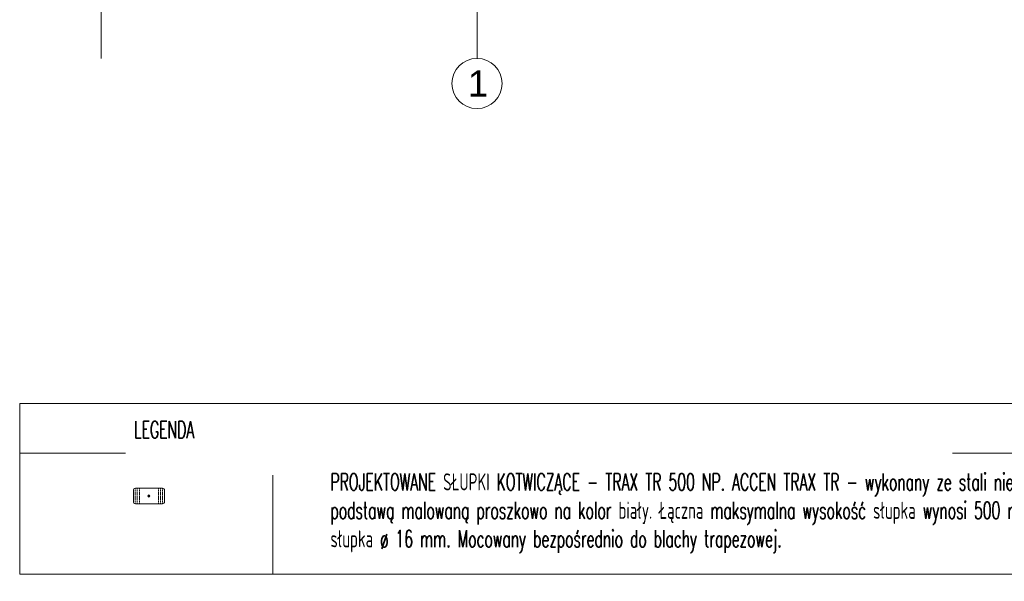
# Model space of a CAD drawing. Extents: x 256490 to 7565828, y -103950 to 5881792.
# Tile 1 of 99: x 266022 to 275452, y -103950 to -98572. Entities that reach past the tile are written whole.
import ezdxf

# ---------------------------------------------------------------- set-up
doc = ezdxf.new("R2010")
doc.units = 0
doc.header["$MEASUREMENT"] = 0
doc.linetypes.add('DASH', pattern=[0.75, 0.5, -0.25])
doc.linetypes.add('DASHDOT', pattern=[20, 13, -3.4, 0.2, -3.4])
for name, color, linetype, lineweight in [('- AGP-1_OPISY', 7, 'Continuous', 5), ('- AGP-1_WYMIARY', 7, 'Continuous', 20), ('linii', 7, 'Continuous', 15), ('OSIE', 7, 'Continuous', 5)]:
    doc.layers.add(name, color=color, linetype=linetype, lineweight=lineweight)
doc.layers.add('OSIE - OPIS', color=7, linetype='Continuous')
doc.styles.add('ARIAL', font='arial.ttf')
doc.styles.add('style1', font='simplex.shx', dxfattribs={"width": 0.6})

# ---------------------------------------------------------------- blocks, each defined once
blk = doc.blocks.new('zabezp')
at = {"layer": '- AGP-1_WYMIARY', "true_color": 0x291af9}
h = blk.add_hatch(color=180, dxfattribs=at)
h.dxf.hatch_style = 1
h.paths.add_polyline_path([(-16112.59, 5302.07, 1), (-16114.59, 5302.07, 1)])
at = {"layer": '- AGP-1_WYMIARY', "color": 180, "true_color": 0x291af9}
blk.add_lwpolyline([(-16128.51, 5307.51), (-16128.51, 5296.63, 0.414214), (-16126.51, 5294.63), (-16100.67, 5294.63, 0.414214), (-16098.67, 5296.63), (-16098.67, 5307.51, 0.414214), (-16100.67, 5309.51), (-16126.51, 5309.51, 0.414214)], format="xyb", close=True, dxfattribs=at)
at = {"layer": '- AGP-1_WYMIARY', "color": 180, "linetype": 'DASH', "ltscale": 2, "true_color": 0x291af9}
for points in [[(-16126.73, 5309.51), (-16126.73, 5294.63)], [(-16124.73, 5309.51), (-16124.73, 5294.63)], [(-16122.73, 5309.51), (-16122.73, 5294.63)], [(-16104.44, 5309.51), (-16104.44, 5294.63)], [(-16102.44, 5309.51), (-16102.44, 5294.63)], [(-16100.44, 5309.51), (-16100.44, 5294.63)]]:
    blk.add_lwpolyline(points, dxfattribs=at)
at = {"layer": '- AGP-1_WYMIARY', "color": 180, "true_color": 0x291af9}
blk.add_circle((-16113.59, 5302.07), 1, dxfattribs=at)
blk = doc.blocks.new('FDSFSDFF')
at = {"layer": 'OSIE', "linetype": 'DASHDOT', "ltscale": 100}
for p, q in [((266802, -83481.6), (266802, -63276.8)), ((270402, -83481.6), (270402, -63276.8))]:
    blk.add_line(p, q, dxfattribs=at)
at = {"layer": 'OSIE'}
blk.add_circle((270402, -83721.7), 240.1, dxfattribs=at)
at = {"layer": 'OSIE - OPIS', "style": 'ARIAL'}
blk.add_text('1', height=250, dxfattribs=at).set_placement((270314.5, -83846.7))

msp = doc.modelspace()

# ---------------------------------------------------------------- linework, layer by layer
at = {"layer": '- AGP-1_OPISY', "lineweight": 9}
for points in [[(266022.2, -102723.4), (277829.8, -102723.4)], [(266022.2, -102723.4), (277829.8, -102723.4)], [(268445.3, -102723.4), (268445.3, -103881.3)]]:
    msp.add_lwpolyline(points, dxfattribs=at)

# ---------------------------------------------------------------- block references
at = {"layer": '- AGP-1_WYMIARY', "xscale": 10, "yscale": 10, "zscale": 10}
msp.add_blockref('zabezp', (428395.8, -156153.7), dxfattribs=at)
at = {"layer": 'linii'}
msp.add_blockref('FDSFSDFF', (0, -15461), dxfattribs=at)

# ---------------------------------------------------------------- texts
at = {"layer": '- AGP-1_OPISY', "color": 7, "lineweight": 18, "insert": (267119.2, -102415.9), "char_height": 163.28, "width": 7752.392, "attachment_point": 1, "style": 'style1', "bg_fill": 2}
msp.add_mtext('LEGENDA\\P^I', dxfattribs=at)
at = {"layer": '- AGP-1_OPISY', "color": 7, "lineweight": 9, "insert": (268998.5, -102916), "char_height": 163.2772, "width": 8370.643, "attachment_point": 1, "style": 'style1', "bg_fill": 2}
msp.add_mtext('PROJEKTOWANE SŁUPKI KOTWICZĄCE - TRAX TR 500 NP. ACCEN TRAX TR - wykonany ze stali nierdzewnej z podstawą malowaną proszkowo na kolor biały. Łączna maksymalna wysokość słupka wynosi 500 mm. Średnica słupka ø 16 mm. Mocowany bezpośrednio do blachy trapezowej.', dxfattribs=at)

# ---------------------------------------------------------------- next in the draw order: linework, layer by layer
at = {"layer": '- AGP-1_OPISY', "lineweight": 9}
msp.add_lwpolyline([(266022.2, -103881.3), (277829.8, -103881.3), (277829.8, -102246.8), (266022.2, -102246.8)], close=True, dxfattribs=at)

doc.saveas('drawing.dxf')
